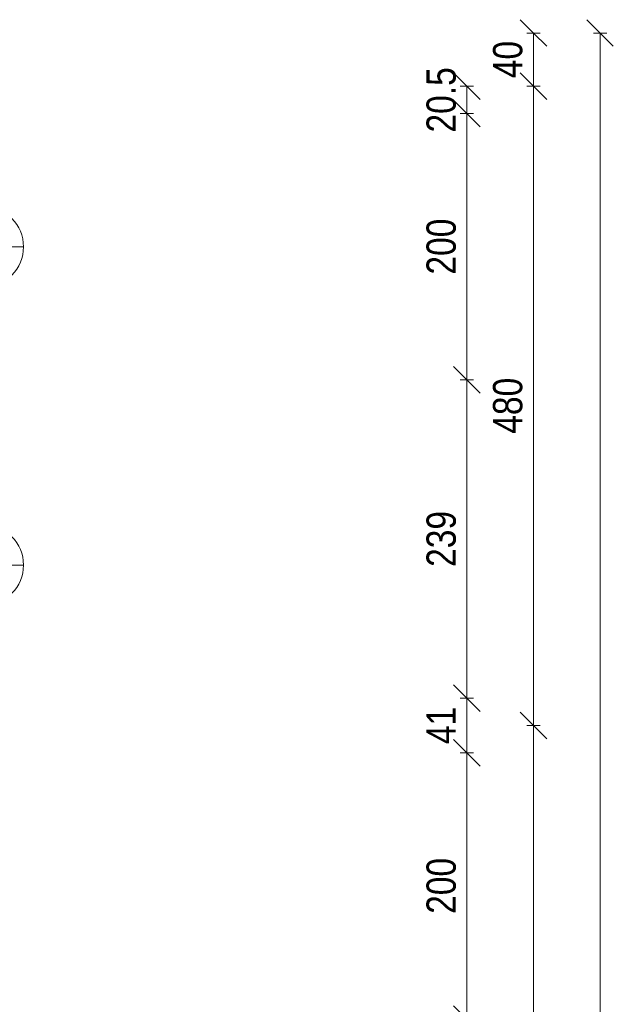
# Model space of a CAD drawing. Header units: centimetres. Extents: x -1631 to 1829, y -257 to 3158.
# Tile 129 of 129: x 1383 to 1829, y 2119 to 2858. Entities that reach past the tile are written whole.
import ezdxf

# ---------------------------------------------------------------- set-up
doc = ezdxf.new("R2010")
doc.units = ezdxf.units.CM
for name, color, linetype, lineweight in [('A-ANNO-DIMS', 211, 'Continuous', 13), ('A-ANNO-DIMS-100', 211, 'Continuous', 13), ('A-GLAZ-IDEN', 152, 'Continuous', 13)]:
    doc.layers.add(name, color=color, linetype=linetype, lineweight=lineweight)
doc.styles.add('Arial Narrow_1', font='ARIALN.TTF', dxfattribs={"height": 22})
doc.styles.add('Arial_13', font='arial.ttf', dxfattribs={"height": 0.2})
doc.dimstyles.new('Diagonal_1_100__0_1_', dxfattribs={"dimscale": 30.48, "dimtxt": 22.515481, "dimasz": 0.656168, "dimexe": 0.164042, "dimexo": 0.0625, "dimgap": 0.065617, "dimtad": 1, "dimdec": 1, "dimrnd": 0.1, "dimdsep": 46, "dimtxsty": 'Arial Narrow_1', "dimblk1": 'OBLIQUE', "dimblk2": 'OBLIQUE', "dimsah": 1, "dimcen": 0.09, "dimazin": 0, "dimtfac": 1, "dimtdec": 4, "dimtix": 1, "dimtmove": 0, "dimatfit": 3, "dimfxl": 0.164042, "dimfxlon": 1, "dimtvp": 1, "dimtolj": 1, "dimtzin": 0, "dimarcsym": 2})

# ---------------------------------------------------------------- blocks, each defined once
blk = doc.blocks.new('DIMBLOCK9-6_piętro IV __13_80 m_ - stan projektowany')
at = {"layer": 'A-ANNO-DIMS-100', "transparency": 16777216}
for p, q in [((1818.99, 2848.33), (1808.99, 2858.33)), ((1813.99, 2848.33), (1823.99, 2848.33)), ((1818.99, 2848.33), (1813.99, 2848.33)), ((1818.99, 108.33), (1818.99, 2848.33)), ((1818.99, 2848.33), (1828.99, 2838.33)), ((1818.99, 108.33), (1808.99, 118.33)), ((1813.99, 108.33), (1823.99, 108.33)), ((1818.99, 108.33), (1813.99, 108.33)), ((1818.99, 108.33), (1828.99, 98.33))]:
    blk.add_line(p, q, dxfattribs=at)
at = {"layer": 'A-ANNO-DIMS-100', "color": 0, "transparency": 16777216, "insert": (1788.56, 1450.45), "char_height": 22, "width": 66.9031, "attachment_point": 1, "rotation": 90, "line_spacing_factor": 0.974696, "style": 'Arial Narrow_1'}
blk.add_mtext('2740', dxfattribs=at)
blk = doc.blocks.new('_Oblique')
at = {"color": 0, "linetype": 'ByBlock', "lineweight": -2}
blk.add_line((-0.5, -0.5), (0.5, 0.5), dxfattribs=at)
blk = doc.blocks.new('DIMBLOCK21-6_piętro IV __13_80 m_ - stan projektowany')
at = {"layer": 'A-ANNO-DIMS-100', "transparency": 16777216}
for p, q in [((1768.99, 2328.33), (1758.99, 2338.33)), ((1763.99, 2328.33), (1773.99, 2328.33)), ((1768.99, 2328.33), (1763.99, 2328.33)), ((1768.99, 1848.33), (1768.99, 2328.33)), ((1768.99, 2328.33), (1778.99, 2318.33)), ((1768.99, 1848.33), (1758.99, 1858.33)), ((1763.99, 1848.33), (1773.99, 1848.33)), ((1768.99, 1848.33), (1763.99, 1848.33)), ((1768.99, 1848.33), (1778.99, 1838.33))]:
    blk.add_line(p, q, dxfattribs=at)
at = {"layer": 'A-ANNO-DIMS-100', "color": 0, "transparency": 16777216, "insert": (1738.56, 2067.42), "char_height": 22, "width": 50.1774, "attachment_point": 1, "rotation": 90, "line_spacing_factor": 0.974696, "style": 'Arial Narrow_1'}
blk.add_mtext('480', dxfattribs=at)
blk = doc.blocks.new('DIMBLOCK22-6_piętro IV __13_80 m_ - stan projektowany')
at = {"layer": 'A-ANNO-DIMS-100', "transparency": 16777216}
for p, q in [((1768.99, 2808.33), (1758.99, 2818.33)), ((1763.99, 2808.33), (1773.99, 2808.33)), ((1768.99, 2808.33), (1763.99, 2808.33)), ((1768.99, 2328.33), (1768.99, 2808.33)), ((1768.99, 2808.33), (1778.99, 2798.33)), ((1768.99, 2328.33), (1758.99, 2338.33)), ((1763.99, 2328.33), (1773.99, 2328.33)), ((1768.99, 2328.33), (1763.99, 2328.33)), ((1768.99, 2328.33), (1778.99, 2318.33))]:
    blk.add_line(p, q, dxfattribs=at)
at = {"layer": 'A-ANNO-DIMS-100', "color": 0, "transparency": 16777216, "insert": (1738.56, 2547.42), "char_height": 22, "width": 50.1774, "attachment_point": 1, "rotation": 90, "line_spacing_factor": 0.974696, "style": 'Arial Narrow_1'}
blk.add_mtext('480', dxfattribs=at)
blk = doc.blocks.new('DIMBLOCK23-6_piętro IV __13_80 m_ - stan projektowany')
at = {"layer": 'A-ANNO-DIMS-100', "transparency": 16777216}
for p, q in [((1768.99, 2848.33), (1758.99, 2858.33)), ((1763.99, 2848.33), (1773.99, 2848.33)), ((1768.99, 2848.33), (1763.99, 2848.33)), ((1768.99, 2808.33), (1768.99, 2848.33)), ((1768.99, 2848.33), (1778.99, 2838.33)), ((1768.99, 2808.33), (1758.99, 2818.33)), ((1763.99, 2808.33), (1773.99, 2808.33)), ((1768.99, 2808.33), (1763.99, 2808.33)), ((1768.99, 2808.33), (1778.99, 2798.33))]:
    blk.add_line(p, q, dxfattribs=at)
at = {"layer": 'A-ANNO-DIMS-100', "color": 0, "transparency": 16777216, "insert": (1738.56, 2814.39), "char_height": 22, "width": 33.4516, "attachment_point": 1, "rotation": 90, "line_spacing_factor": 0.974696, "style": 'Arial Narrow_1'}
blk.add_mtext('40', dxfattribs=at)
blk = doc.blocks.new('DIMBLOCK223-6_piętro IV __13_80 m_ - stan projektowany')
at = {"layer": 'A-ANNO-DIMS-100', "transparency": 16777216}
for p, q in [((1718.99, 2307.83), (1708.99, 2317.83)), ((1713.99, 2307.83), (1723.99, 2307.83)), ((1718.99, 2307.83), (1713.99, 2307.83)), ((1718.99, 2107.83), (1718.99, 2307.83)), ((1718.99, 2307.83), (1728.99, 2297.83)), ((1718.99, 2107.83), (1708.99, 2117.83)), ((1713.99, 2107.83), (1723.99, 2107.83)), ((1718.99, 2107.83), (1713.99, 2107.83)), ((1718.99, 2107.83), (1728.99, 2097.83))]:
    blk.add_line(p, q, dxfattribs=at)
at = {"layer": 'A-ANNO-DIMS-100', "color": 0, "transparency": 16777216, "insert": (1688.56, 2186.92), "char_height": 22, "width": 50.1774, "attachment_point": 1, "rotation": 90, "line_spacing_factor": 0.974696, "style": 'Arial Narrow_1'}
blk.add_mtext('200', dxfattribs=at)
blk = doc.blocks.new('DIMBLOCK224-6_piętro IV __13_80 m_ - stan projektowany')
at = {"layer": 'A-ANNO-DIMS-100', "transparency": 16777216}
for p, q in [((1718.99, 2348.83), (1708.99, 2358.83)), ((1713.99, 2348.83), (1723.99, 2348.83)), ((1718.99, 2348.83), (1713.99, 2348.83)), ((1718.99, 2307.83), (1718.99, 2348.83)), ((1718.99, 2348.83), (1728.99, 2338.83)), ((1718.99, 2307.83), (1708.99, 2317.83)), ((1713.99, 2307.83), (1723.99, 2307.83)), ((1718.99, 2307.83), (1713.99, 2307.83)), ((1718.99, 2307.83), (1728.99, 2297.83))]:
    blk.add_line(p, q, dxfattribs=at)
at = {"layer": 'A-ANNO-DIMS-100', "color": 0, "transparency": 16777216, "insert": (1688.56, 2314.39), "char_height": 22, "width": 33.4516, "attachment_point": 1, "rotation": 90, "line_spacing_factor": 0.974696, "style": 'Arial Narrow_1'}
blk.add_mtext('41', dxfattribs=at)
blk = doc.blocks.new('DIMBLOCK225-6_piętro IV __13_80 m_ - stan projektowany')
at = {"layer": 'A-ANNO-DIMS-100', "transparency": 16777216}
for p, q in [((1718.99, 2587.83), (1708.99, 2597.83)), ((1713.99, 2587.83), (1723.99, 2587.83)), ((1718.99, 2587.83), (1713.99, 2587.83)), ((1718.99, 2348.83), (1718.99, 2587.83)), ((1718.99, 2587.83), (1728.99, 2577.83)), ((1718.99, 2348.83), (1708.99, 2358.83)), ((1713.99, 2348.83), (1723.99, 2348.83)), ((1718.99, 2348.83), (1713.99, 2348.83)), ((1718.99, 2348.83), (1728.99, 2338.83))]:
    blk.add_line(p, q, dxfattribs=at)
at = {"layer": 'A-ANNO-DIMS-100', "color": 0, "transparency": 16777216, "insert": (1688.56, 2447.42), "char_height": 22, "width": 50.1774, "attachment_point": 1, "rotation": 90, "line_spacing_factor": 0.974696, "style": 'Arial Narrow_1'}
blk.add_mtext('239', dxfattribs=at)
blk = doc.blocks.new('DIMBLOCK226-6_piętro IV __13_80 m_ - stan projektowany')
at = {"layer": 'A-ANNO-DIMS-100', "transparency": 16777216}
for p, q in [((1718.99, 2787.83), (1708.99, 2797.83)), ((1713.99, 2787.83), (1723.99, 2787.83)), ((1718.99, 2787.83), (1713.99, 2787.83)), ((1718.99, 2587.83), (1718.99, 2787.83)), ((1718.99, 2787.83), (1728.99, 2777.83)), ((1718.99, 2587.83), (1708.99, 2597.83)), ((1713.99, 2587.83), (1723.99, 2587.83)), ((1718.99, 2587.83), (1713.99, 2587.83)), ((1718.99, 2587.83), (1728.99, 2577.83))]:
    blk.add_line(p, q, dxfattribs=at)
at = {"layer": 'A-ANNO-DIMS-100', "color": 0, "transparency": 16777216, "insert": (1688.56, 2666.92), "char_height": 22, "width": 50.1774, "attachment_point": 1, "rotation": 90, "line_spacing_factor": 0.974696, "style": 'Arial Narrow_1'}
blk.add_mtext('200', dxfattribs=at)
blk = doc.blocks.new('DIMBLOCK227-6_piętro IV __13_80 m_ - stan projektowany')
at = {"layer": 'A-ANNO-DIMS-100', "transparency": 16777216}
for p, q in [((1718.99, 2808.33), (1708.99, 2818.33)), ((1713.99, 2808.33), (1723.99, 2808.33)), ((1718.99, 2808.33), (1713.99, 2808.33)), ((1718.99, 2787.83), (1718.99, 2808.33)), ((1718.99, 2808.33), (1728.99, 2798.33)), ((1718.99, 2787.83), (1708.99, 2797.83)), ((1713.99, 2787.83), (1723.99, 2787.83)), ((1718.99, 2787.83), (1713.99, 2787.83)), ((1718.99, 2787.83), (1728.99, 2777.83))]:
    blk.add_line(p, q, dxfattribs=at)
at = {"layer": 'A-ANNO-DIMS-100', "color": 0, "transparency": 16777216, "insert": (1688.56, 2773.59), "char_height": 22, "width": 58.7547, "attachment_point": 1, "rotation": 90, "line_spacing_factor": 0.974696, "style": 'Arial Narrow_1'}
blk.add_mtext('20.5', dxfattribs=at)
blk = doc.blocks.new('Okno_PG_typ 100 - metka _wys_parapetu-2491532-6_piętro IV __13_80 m_ - stan projektowany')
at = {"layer": 'A-GLAZ-IDEN'}
blk.add_line((0, -1.8946), (0, 0.3677), dxfattribs=at)
blk.add_circle((0, 0.0677), 0.3, dxfattribs=at)
at = {"layer": 'A-GLAZ-IDEN', "insert": (0.5622, -1.0037), "char_height": 0.2, "width": 0.4949, "attachment_point": 1, "rotation": 90, "line_spacing_factor": 0.936439, "style": 'Arial_13'}
blk.add_mtext('\\pxt6.35,12.7,19.05,25.4,31.75,38.1,44.45,50.8,57.15,63.5,69.85,76.2,82.55,88.9,95.25,101.6,107.95,114.3,120.65,127,133.35,139.7,146.05,152.4,158.75,165.1,171.45,177.8,184.15,190.5,196.85,203.2;{hp=}', dxfattribs=at)

msp = doc.modelspace()

# ---------------------------------------------------------------- block references
at = {"layer": 'A-GLAZ-IDEN', "xscale": 99.99999999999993, "yscale": 99.99999999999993, "zscale": 99.99999999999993, "rotation": 270.0000000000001}
for p in [(1348.94, 2687.83), (1348.94, 2448.83)]:
    msp.add_blockref('Okno_PG_typ 100 - metka _wys_parapetu-2491532-6_piętro IV __13_80 m_ - stan projektowany', p, dxfattribs=at)

# ---------------------------------------------------------------- dimensions: what is measured, and where the dimension line sits
at = {"layer": 'A-ANNO-DIMS'}
for base, p1, p2, override, picture, middle in [((1768.99, 2848.33), (1763.99, 2808.33), (1763.99, 2848.33), {"dimpost": '<>', "dimfxl": 40}, 'DIMBLOCK23-6_piętro IV __13_80 m_ - stan projektowany', (1755.76, 2828.33)), ((1818.99, 2848.33), (1813.99, 108.33), (1813.99, 2848.33), {"dimpost": '<>', "dimfxl": 2740}, 'DIMBLOCK9-6_piętro IV __13_80 m_ - stan projektowany', (1805.76, 1478.33)), ((1718.99, 2808.33), (1713.99, 2787.83), (1713.99, 2808.33), {"dimpost": '<>', "dimfxl": 20.5}, 'DIMBLOCK227-6_piętro IV __13_80 m_ - stan projektowany', (1705.76, 2798.08)), ((1768.99, 2808.33), (1763.99, 2328.33), (1763.99, 2808.33), {"dimpost": '<>', "dimfxl": 480}, 'DIMBLOCK22-6_piętro IV __13_80 m_ - stan projektowany', (1755.76, 2568.33)), ((1718.99, 2787.83), (1713.99, 2587.83), (1713.99, 2787.83), {"dimpost": '<>', "dimfxl": 200}, 'DIMBLOCK226-6_piętro IV __13_80 m_ - stan projektowany', (1705.76, 2687.83)), ((1718.99, 2587.83), (1713.99, 2348.83), (1713.99, 2587.83), {"dimpost": '<>', "dimfxl": 239}, 'DIMBLOCK225-6_piętro IV __13_80 m_ - stan projektowany', (1705.76, 2468.33)), ((1718.99, 2348.83), (1713.99, 2307.83), (1713.99, 2348.83), {"dimpost": '<>', "dimfxl": 41}, 'DIMBLOCK224-6_piętro IV __13_80 m_ - stan projektowany', (1705.95, 2328.33)), ((1768.99, 2328.33), (1763.99, 1848.33), (1763.99, 2328.33), {"dimpost": '<>', "dimfxl": 480}, 'DIMBLOCK21-6_piętro IV __13_80 m_ - stan projektowany', (1755.76, 2088.33)), ((1718.99, 2307.83), (1713.99, 2107.83), (1713.99, 2307.83), {"dimpost": '<>', "dimfxl": 200}, 'DIMBLOCK223-6_piętro IV __13_80 m_ - stan projektowany', (1705.76, 2207.83))]:
    dim = msp.add_linear_dim(base=base, p1=p1, p2=p2, angle=90, dimstyle='Diagonal_1_100__0_1_', override=override, dxfattribs=at)
    dim.commit()
    dim.dimension.update_dxf_attribs({"geometry": picture, "text_midpoint": middle})

doc.saveas('drawing.dxf')
